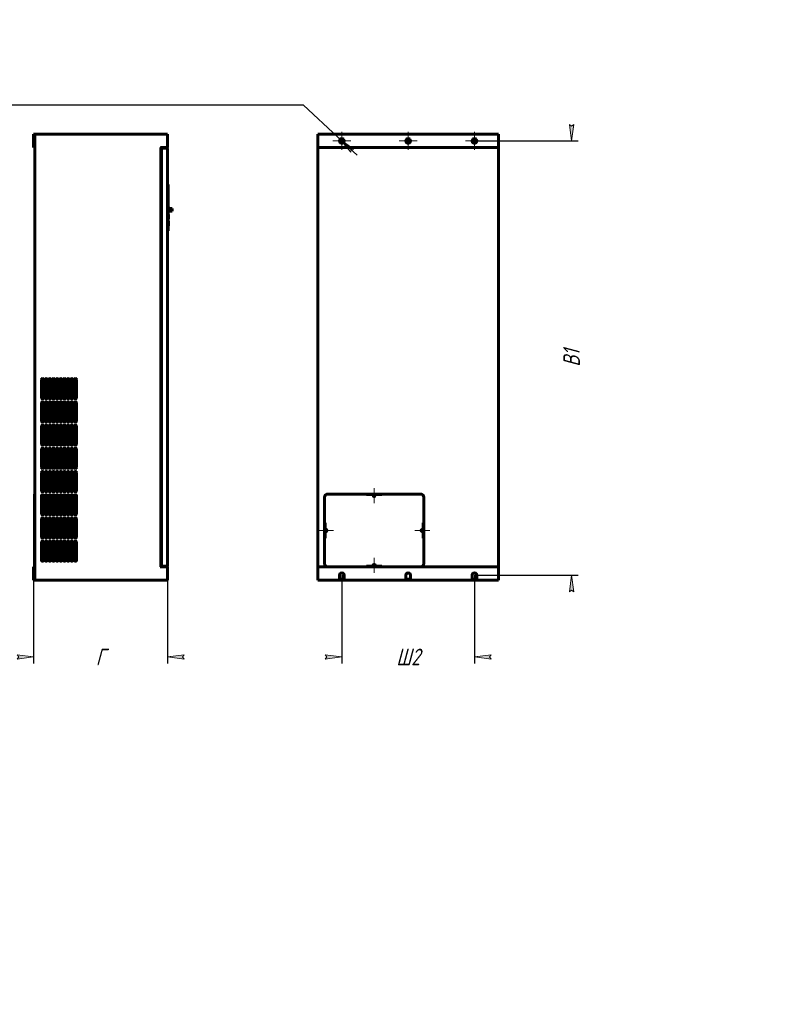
# Model space of a CAD drawing. Header units: millimetres. Extents: x 0 to 420, y 0 to 297.
# Tile 2 of 2: x 189 to 420, y 0 to 297. Entities that reach past the tile are written whole.
import ezdxf

# ---------------------------------------------------------------- set-up
doc = ezdxf.new("R2010")
doc.units = ezdxf.units.MM
for name, pattern in [('K5LT_AXLED', [12, 7.5, -1.5, 1.5, -1.5]), ('K5LT_BASIC', [0]), ('K5LT_THIN', [0])]:
    doc.linetypes.add(name, pattern=pattern)
doc.layers.add('Системный слой', color=7, linetype='Continuous')
doc.styles.add('KDIMTEXTSTYLE', font='GOST_AU.SHX', dxfattribs={"width": 0.96, "oblique": 15, "height": 5})
doc.dimstyles.new('KDIMSTYLE (0.10)', dxfattribs={"dimtxt": 5, "dimasz": 1, "dimexe": 2, "dimexo": 0, "dimgap": 1, "dimtad": 1, "dimlfac": 10, "dimtxsty": 'KDIMTEXTSTYLE', "dimsah": 1, "dimcen": 0, "dimdle": 1, "dimadec": 0, "dimazin": 0, "dimtfac": 0.667, "dimtmove": 0, "dimatfit": 3, "dimfxl": 1, "dimtvp": 1, "dimtolj": 1, "dimtzin": 0, "dimarcsym": 0})

# ---------------------------------------------------------------- blocks, each defined once
blk = doc.blocks.new('KDIMARROW_01')
at = {"layer": 'Системный слой'}
blk.add_hatch(color=0, dxfattribs=at).paths.add_polyline_path([(0, 0), (-5, 0.66), (-4.5, 0), (-5, -0.66)])
at = {"layer": 'Системный слой', "color": 0, "linetype": 'K5LT_THIN', "lineweight": 18}
for p, q in [((-4.5, 0), (-5, 0.66)), ((-5, 0.66), (0, 0)), ((0, 0), (-5, -0.66)), ((-5, -0.66), (-4.5, 0)), ((0, 0), (-1, 0))]:
    blk.add_line(p, q, dxfattribs=at)
blk = doc.blocks.new('U24')
at = {"layer": 'Системный слой', "color": 150, "linetype": 'K5LT_BASIC', "lineweight": 60, "true_color": 0x0080ff}
for p, q in [((286.96, 128.23), (285.56, 128.23)), ((306.96, 128.23), (305.56, 128.23)), ((326.96, 128.23), (325.56, 128.23))]:
    blk.add_line(p, q, dxfattribs=at)
blk = doc.blocks.new('U25')
at = {"layer": 'Системный слой', "color": 7, "linetype": 'K5LT_THIN', "lineweight": 18}
for p, q in [((285.56, 128.48), (286.96, 128.48)), ((305.56, 128.48), (306.96, 128.48)), ((325.56, 128.48), (326.96, 128.48))]:
    blk.add_line(p, q, dxfattribs=at)
blk = doc.blocks.new('U26')
at = {"layer": 'Системный слой', "color": 7, "linetype": 'K5LT_THIN', "lineweight": 18}
for p, q in [((285.56, 128.18), (286.96, 128.18)), ((305.56, 128.18), (306.96, 128.18)), ((325.56, 128.18), (326.96, 128.18))]:
    blk.add_line(p, q, dxfattribs=at)
blk = doc.blocks.new('U27')
at = {"layer": 'Системный слой', "color": 150, "linetype": 'K5LT_BASIC', "lineweight": 60, "true_color": 0x0080ff}
for p, q in [((285.56, 128.13), (286.96, 128.13)), ((305.56, 128.13), (306.96, 128.13)), ((325.56, 128.13), (326.96, 128.13))]:
    blk.add_line(p, q, dxfattribs=at)
blk = doc.blocks.new('U28')
at = {"layer": 'Системный слой', "color": 150, "linetype": 'K5LT_BASIC', "lineweight": 60, "true_color": 0x0080ff}
for p, q in [((285.56, 127.93), (286.96, 127.93)), ((305.56, 127.93), (306.96, 127.93)), ((325.56, 127.93), (326.96, 127.93))]:
    blk.add_line(p, q, dxfattribs=at)
blk = doc.blocks.new('U29')
at = {"layer": 'Системный слой', "color": 30, "linetype": 'K5LT_AXLED', "lineweight": 18, "true_color": 0xff8000}
for q in [(286.26, 263.13), (283.56, 260.43), (288.96, 260.43), (286.26, 257.73)]:
    blk.add_line((286.26, 260.43), q, dxfattribs=at)
blk = doc.blocks.new('U30')
at = {"layer": 'Системный слой', "color": 30, "linetype": 'K5LT_AXLED', "lineweight": 18, "true_color": 0xff8000}
for q in [(306.26, 263.13), (303.56, 260.43), (308.96, 260.43), (306.26, 257.73)]:
    blk.add_line((306.26, 260.43), q, dxfattribs=at)
blk = doc.blocks.new('U31')
at = {"layer": 'Системный слой', "color": 30, "linetype": 'K5LT_AXLED', "lineweight": 18, "true_color": 0xff8000}
for q in [(326.26, 263.13), (323.56, 260.43), (328.96, 260.43), (326.26, 257.73)]:
    blk.add_line((326.26, 260.43), q, dxfattribs=at)
blk = doc.blocks.new('KDIMARROW_02')
at = {"layer": 'Системный слой'}
blk.add_hatch(color=0, dxfattribs=at).paths.add_polyline_path([(4.5, 0), (5, 0.66), (0, 0), (5, -0.66)])
at = {"layer": 'Системный слой', "color": 0, "linetype": 'K5LT_THIN', "lineweight": 18}
for p, q in [((0, 0), (-1, 0)), ((5, 0.66), (0, 0)), ((0, 0), (5, -0.66)), ((0, 0), (7, 0)), ((4.5, 0), (5, 0.66)), ((5, -0.66), (4.5, 0))]:
    blk.add_line(p, q, dxfattribs=at)
blk = doc.blocks.new('U32')
at = {"layer": 'Системный слой', "color": 30, "linetype": 'K5LT_AXLED', "lineweight": 18, "true_color": 0xff8000}
for q in [(279.23, 142.93), (281.51, 145.2), (283.78, 142.93), (281.51, 140.65)]:
    blk.add_line((281.51, 142.93), q, dxfattribs=at)
blk = doc.blocks.new('U33')
at = {"layer": 'Системный слой', "color": 30, "linetype": 'K5LT_AXLED', "lineweight": 18, "true_color": 0xff8000}
for q in [(296.01, 134.7), (293.73, 132.43), (298.28, 132.43), (296.01, 130.15)]:
    blk.add_line((296.01, 132.43), q, dxfattribs=at)
blk = doc.blocks.new('U34')
at = {"layer": 'Системный слой', "color": 30, "linetype": 'K5LT_AXLED', "lineweight": 18, "true_color": 0xff8000}
for q in [(296.01, 155.7), (293.73, 153.43), (298.28, 153.43), (296.01, 151.15)]:
    blk.add_line((296.01, 153.43), q, dxfattribs=at)
blk = doc.blocks.new('U35')
at = {"layer": 'Системный слой', "color": 30, "linetype": 'K5LT_AXLED', "lineweight": 18, "true_color": 0xff8000}
for q in [(308.23, 142.93), (310.51, 145.2), (312.78, 142.93), (310.51, 140.65)]:
    blk.add_line((310.51, 142.93), q, dxfattribs=at)

msp = doc.modelspace()

# ---------------------------------------------------------------- linework, layer by layer
at = {"layer": 'Системный слой', "color": 150, "linetype": 'K5LT_BASIC', "lineweight": 60, "true_color": 0x0080ff}
for p, q in [((193.3135, 262.4257), (193.7135, 262.4257)), ((193.3135, 262.4257), (193.3135, 258.4257)), ((193.7135, 262.4257), (193.7135, 258.4257)), ((193.9635, 262.4257), (193.7135, 262.4257)), ((233.7135, 262.4257), (193.9635, 262.4257)), ((233.7135, 258.4257), (233.7135, 262.4257)), ((233.7135, 261.849), (233.7145, 261.849)), ((233.7135, 261.7303), (233.7145, 261.7303)), ((233.7145, 261.849), (233.7145, 261.849)), ((233.7145, 261.849), (233.7145, 261.7895)), ((233.7145, 261.7895), (233.7145, 261.7303)), ((233.7145, 261.7303), (233.7145, 259.1463)), ((279.0074, 262.4257), (333.5074, 262.4257)), ((279.0074, 258.4257), (279.0074, 262.4257)), ((333.5074, 262.4257), (333.5074, 258.4257)), ((193.3135, 258.4257), (193.7135, 258.4257)), ((193.7135, 131.9257), (193.7135, 258.4257)), ((233.7135, 258.4257), (231.7135, 258.4257)), ((231.7135, 258.4257), (231.7135, 258.3757)), ((233.7135, 259.1463), (233.7145, 259.1463)), ((233.7135, 259.0051), (233.7145, 259.0051)), ((233.7145, 259.1463), (233.7145, 259.0998)), ((233.7145, 259.0998), (233.7145, 259.0055)), ((233.7145, 259.0055), (233.7145, 259.0051)), ((333.5074, 258.4257), (279.0074, 258.4257)), ((279.0074, 131.9257), (279.0074, 258.4257)), ((333.5074, 258.4257), (333.5074, 131.9257)), ((231.7135, 258.3757), (231.4635, 258.3757)), ((231.7135, 258.3757), (231.7135, 131.9757)), ((231.8635, 132.1257), (231.8635, 258.2257)), ((233.4735, 258.2257), (231.8635, 258.2257)), ((233.7135, 257.9857), (233.7135, 132.3657)), ((231.8035, 247.0257), (231.8035, 243.2757)), ((231.8635, 247.0257), (231.8035, 247.0257)), ((233.7135, 247.3157), (233.8735, 247.3157)), ((233.8735, 247.3157), (233.8735, 233.2657)), ((233.8735, 245.0857), (233.9005, 245.0857)), ((233.9005, 245.0857), (233.9005, 233.9857)), ((231.8635, 243.2757), (231.8035, 243.2757)), ((231.8035, 242.6457), (231.8035, 243.2757)), ((231.8035, 242.6457), (231.8035, 236.2657)), ((231.8035, 242.6457), (231.8635, 242.6457)), ((231.8035, 240.0757), (231.7135, 240.0757)), ((231.8035, 239.5257), (231.7135, 239.5257)), ((231.8035, 239.3707), (231.7135, 239.3707)), ((231.8035, 237.7507), (231.7135, 237.7507)), ((231.8035, 237.6457), (231.7135, 237.6457)), ((233.9005, 240.3857), (233.9405, 240.3857)), ((233.9005, 238.9857), (233.9405, 238.9857)), ((233.9005, 238.2857), (233.9405, 238.2857)), ((233.9405, 240.3857), (233.9405, 240.2857)), ((233.9405, 240.2857), (233.9405, 239.0857)), ((233.9405, 240.2617), (234.1505, 240.1357)), ((233.9405, 239.1097), (234.1505, 239.2357)), ((233.9405, 239.0857), (233.9405, 238.9857)), ((233.9405, 238.2857), (233.9405, 238.1857)), ((233.9405, 238.1857), (233.9405, 236.9857)), ((234.1505, 240.1357), (234.1505, 239.2357)), ((234.1505, 240.1357), (235.0505, 240.0857)), ((234.1505, 239.2357), (235.0505, 239.2857)), ((235.0505, 240.0857), (235.0505, 239.2857)), ((231.8035, 237.0957), (231.7135, 237.0957)), ((231.8635, 236.2657), (231.8035, 236.2657)), ((231.8035, 235.6357), (231.8035, 236.2657)), ((231.8035, 235.6357), (231.8035, 233.5557)), ((231.8035, 235.6357), (231.8635, 235.6357)), ((233.9005, 236.8857), (233.9405, 236.8857)), ((233.9005, 236.1857), (233.9405, 236.1857)), ((233.9005, 234.7857), (233.9405, 234.7857)), ((233.9405, 236.9857), (233.9405, 236.8857)), ((233.9405, 236.1857), (233.9405, 236.0857)), ((233.9405, 236.0857), (233.9405, 234.8857)), ((233.9405, 234.8857), (233.9405, 234.7857)), ((231.8635, 233.5557), (231.8035, 233.5557)), ((233.7135, 233.2657), (233.8735, 233.2657)), ((233.8735, 233.9857), (233.9005, 233.9857)), ((195.7135, 188.4257), (195.7135, 182.9257)), ((196.3135, 182.9257), (196.3135, 188.4257)), ((196.8135, 188.4257), (196.8135, 182.9257)), ((197.4135, 182.9257), (197.4135, 188.4257)), ((197.9135, 188.4257), (197.9135, 182.9257)), ((198.5135, 182.9257), (198.5135, 188.4257)), ((199.0135, 188.4257), (199.0135, 182.9257)), ((199.6135, 182.9257), (199.6135, 188.4257)), ((200.1135, 188.4257), (200.1135, 182.9257)), ((200.7135, 182.9257), (200.7135, 188.4257)), ((201.2135, 188.4257), (201.2135, 182.9257)), ((201.8135, 182.9257), (201.8135, 188.4257)), ((202.3135, 188.4257), (202.3135, 182.9257)), ((202.9135, 182.9257), (202.9135, 188.4257)), ((203.4135, 188.4257), (203.4135, 182.9257)), ((204.0135, 182.9257), (204.0135, 188.4257)), ((204.5135, 188.4257), (204.5135, 182.9257)), ((205.1135, 182.9257), (205.1135, 188.4257)), ((205.6135, 188.4257), (205.6135, 182.9257)), ((206.2135, 182.9257), (206.2135, 188.4257)), ((195.7135, 181.4257), (195.7135, 175.9257)), ((196.3135, 175.9257), (196.3135, 181.4257)), ((196.8135, 181.4257), (196.8135, 175.9257)), ((197.4135, 175.9257), (197.4135, 181.4257)), ((197.9135, 181.4257), (197.9135, 175.9257)), ((198.5135, 175.9257), (198.5135, 181.4257)), ((199.0135, 181.4257), (199.0135, 175.9257)), ((199.6135, 175.9257), (199.6135, 181.4257)), ((200.1135, 181.4257), (200.1135, 175.9257)), ((200.7135, 175.9257), (200.7135, 181.4257)), ((201.2135, 181.4257), (201.2135, 175.9257)), ((201.8135, 175.9257), (201.8135, 181.4257)), ((202.3135, 181.4257), (202.3135, 175.9257)), ((202.9135, 175.9257), (202.9135, 181.4257)), ((203.4135, 181.4257), (203.4135, 175.9257)), ((204.0135, 175.9257), (204.0135, 181.4257)), ((204.5135, 181.4257), (204.5135, 175.9257)), ((205.1135, 175.9257), (205.1135, 181.4257)), ((205.6135, 181.4257), (205.6135, 175.9257)), ((206.2135, 175.9257), (206.2135, 181.4257)), ((195.7135, 174.4257), (195.7135, 168.9257)), ((196.3135, 168.9257), (196.3135, 174.4257)), ((196.8135, 174.4257), (196.8135, 168.9257)), ((197.4135, 168.9257), (197.4135, 174.4257)), ((197.9135, 174.4257), (197.9135, 168.9257)), ((198.5135, 168.9257), (198.5135, 174.4257)), ((199.0135, 174.4257), (199.0135, 168.9257)), ((199.6135, 168.9257), (199.6135, 174.4257)), ((200.1135, 174.4257), (200.1135, 168.9257)), ((200.7135, 168.9257), (200.7135, 174.4257)), ((201.2135, 174.4257), (201.2135, 168.9257)), ((201.8135, 168.9257), (201.8135, 174.4257)), ((202.3135, 174.4257), (202.3135, 168.9257)), ((202.9135, 168.9257), (202.9135, 174.4257)), ((203.4135, 174.4257), (203.4135, 168.9257)), ((204.0135, 168.9257), (204.0135, 174.4257)), ((204.5135, 174.4257), (204.5135, 168.9257)), ((205.1135, 168.9257), (205.1135, 174.4257)), ((205.6135, 174.4257), (205.6135, 168.9257)), ((206.2135, 168.9257), (206.2135, 174.4257)), ((195.7135, 167.4257), (195.7135, 161.9257)), ((196.3135, 161.9257), (196.3135, 167.4257)), ((196.8135, 167.4257), (196.8135, 161.9257)), ((197.4135, 161.9257), (197.4135, 167.4257)), ((197.9135, 167.4257), (197.9135, 161.9257)), ((198.5135, 161.9257), (198.5135, 167.4257)), ((199.0135, 167.4257), (199.0135, 161.9257)), ((199.6135, 161.9257), (199.6135, 167.4257)), ((200.1135, 167.4257), (200.1135, 161.9257)), ((200.7135, 161.9257), (200.7135, 167.4257)), ((201.2135, 167.4257), (201.2135, 161.9257)), ((201.8135, 161.9257), (201.8135, 167.4257)), ((202.3135, 167.4257), (202.3135, 161.9257)), ((202.9135, 161.9257), (202.9135, 167.4257)), ((203.4135, 167.4257), (203.4135, 161.9257)), ((204.0135, 161.9257), (204.0135, 167.4257)), ((204.5135, 167.4257), (204.5135, 161.9257)), ((205.1135, 161.9257), (205.1135, 167.4257)), ((205.6135, 167.4257), (205.6135, 161.9257)), ((206.2135, 161.9257), (206.2135, 167.4257)), ((195.7135, 160.4257), (195.7135, 154.9257)), ((196.3135, 154.9257), (196.3135, 160.4257)), ((196.8135, 160.4257), (196.8135, 154.9257)), ((197.4135, 154.9257), (197.4135, 160.4257)), ((197.9135, 160.4257), (197.9135, 154.9257)), ((198.5135, 154.9257), (198.5135, 160.4257)), ((199.0135, 160.4257), (199.0135, 154.9257)), ((199.6135, 154.9257), (199.6135, 160.4257)), ((200.1135, 160.4257), (200.1135, 154.9257)), ((200.7135, 154.9257), (200.7135, 160.4257)), ((201.2135, 160.4257), (201.2135, 154.9257)), ((201.8135, 154.9257), (201.8135, 160.4257)), ((202.3135, 160.4257), (202.3135, 154.9257)), ((202.9135, 154.9257), (202.9135, 160.4257)), ((203.4135, 160.4257), (203.4135, 154.9257)), ((204.0135, 154.9257), (204.0135, 160.4257)), ((204.5135, 160.4257), (204.5135, 154.9257)), ((205.1135, 154.9257), (205.1135, 160.4257)), ((205.6135, 160.4257), (205.6135, 154.9257)), ((206.2135, 154.9257), (206.2135, 160.4257)), ((193.5635, 153.9257), (193.5635, 152.9257)), ((193.5635, 153.9257), (193.7135, 153.9257)), ((193.5635, 152.9257), (193.5635, 132.9257)), ((195.7135, 153.4257), (195.7135, 147.9257)), ((196.3135, 147.9257), (196.3135, 153.4257)), ((196.8135, 153.4257), (196.8135, 147.9257)), ((197.4135, 147.9257), (197.4135, 153.4257)), ((197.9135, 153.4257), (197.9135, 147.9257)), ((198.5135, 147.9257), (198.5135, 153.4257)), ((199.0135, 153.4257), (199.0135, 147.9257)), ((199.6135, 147.9257), (199.6135, 153.4257)), ((200.1135, 153.4257), (200.1135, 147.9257)), ((200.7135, 147.9257), (200.7135, 153.4257)), ((201.2135, 153.4257), (201.2135, 147.9257)), ((201.8135, 147.9257), (201.8135, 153.4257)), ((202.3135, 153.4257), (202.3135, 147.9257)), ((202.9135, 147.9257), (202.9135, 153.4257)), ((203.4135, 153.4257), (203.4135, 147.9257)), ((204.0135, 147.9257), (204.0135, 153.4257)), ((204.5135, 153.4257), (204.5135, 147.9257)), ((205.1135, 147.9257), (205.1135, 153.4257)), ((205.6135, 153.4257), (205.6135, 147.9257)), ((206.2135, 147.9257), (206.2135, 153.4257)), ((281.0074, 132.9257), (281.0074, 152.9257)), ((282.0074, 153.9257), (310.0074, 153.9257)), ((311.0074, 152.9257), (311.0074, 132.9257)), ((195.7135, 146.4257), (195.7135, 140.9257)), ((196.3135, 140.9257), (196.3135, 146.4257)), ((196.8135, 146.4257), (196.8135, 140.9257)), ((197.4135, 140.9257), (197.4135, 146.4257)), ((197.9135, 146.4257), (197.9135, 140.9257)), ((198.5135, 140.9257), (198.5135, 146.4257)), ((199.0135, 146.4257), (199.0135, 140.9257)), ((199.6135, 140.9257), (199.6135, 146.4257)), ((200.1135, 146.4257), (200.1135, 140.9257)), ((200.7135, 140.9257), (200.7135, 146.4257)), ((201.2135, 146.4257), (201.2135, 140.9257)), ((201.8135, 140.9257), (201.8135, 146.4257)), ((202.3135, 146.4257), (202.3135, 140.9257)), ((202.9135, 140.9257), (202.9135, 146.4257)), ((203.4135, 146.4257), (203.4135, 140.9257)), ((204.0135, 140.9257), (204.0135, 146.4257)), ((204.5135, 146.4257), (204.5135, 140.9257)), ((205.1135, 140.9257), (205.1135, 146.4257)), ((205.6135, 146.4257), (205.6135, 140.9257)), ((206.2135, 140.9257), (206.2135, 146.4257)), ((195.7135, 139.4257), (195.7135, 133.9257)), ((196.3135, 133.9257), (196.3135, 139.4257)), ((196.8135, 139.4257), (196.8135, 133.9257)), ((197.4135, 133.9257), (197.4135, 139.4257)), ((197.9135, 139.4257), (197.9135, 133.9257)), ((198.5135, 133.9257), (198.5135, 139.4257)), ((199.0135, 139.4257), (199.0135, 133.9257)), ((199.6135, 133.9257), (199.6135, 139.4257)), ((200.1135, 139.4257), (200.1135, 133.9257)), ((200.7135, 133.9257), (200.7135, 139.4257)), ((201.2135, 139.4257), (201.2135, 133.9257)), ((201.8135, 133.9257), (201.8135, 139.4257)), ((202.3135, 139.4257), (202.3135, 133.9257)), ((202.9135, 133.9257), (202.9135, 139.4257)), ((203.4135, 139.4257), (203.4135, 133.9257)), ((204.0135, 133.9257), (204.0135, 139.4257)), ((204.5135, 139.4257), (204.5135, 133.9257)), ((205.1135, 133.9257), (205.1135, 139.4257)), ((205.6135, 139.4257), (205.6135, 133.9257)), ((206.2135, 133.9257), (206.2135, 139.4257)), ((193.3135, 131.9257), (193.3135, 127.9257)), ((193.3135, 131.9257), (193.7135, 131.9257)), ((193.5635, 132.9257), (193.5635, 131.9257)), ((193.7135, 131.9257), (193.7135, 127.9257)), ((231.4635, 131.9757), (231.7135, 131.9757)), ((231.7135, 131.9757), (231.7135, 131.9257)), ((231.7135, 131.9257), (233.7135, 131.9257)), ((233.4735, 132.1257), (231.8635, 132.1257)), ((233.7135, 127.9257), (233.7135, 131.9257)), ((279.0074, 131.9257), (333.5074, 131.9257)), ((279.0074, 127.9257), (279.0074, 131.9257)), ((333.5074, 131.9257), (333.5074, 127.9257)), ((193.3135, 127.9257), (193.7135, 127.9257)), ((193.7135, 127.9257), (193.9635, 127.9257)), ((193.9635, 127.9257), (233.7135, 127.9257)), ((285.5574, 127.9257), (279.0074, 127.9257)), ((285.5574, 129.4257), (285.5574, 127.9257)), ((286.9574, 127.9257), (286.9574, 129.4257)), ((305.5574, 127.9257), (286.9574, 127.9257)), ((305.5574, 129.4257), (305.5574, 127.9257)), ((306.9574, 127.9257), (306.9574, 129.4257)), ((325.5574, 127.9257), (306.9574, 127.9257)), ((325.5574, 129.4257), (325.5574, 127.9257)), ((326.9574, 127.9257), (326.9574, 129.4257)), ((333.5074, 127.9257), (326.9574, 127.9257))]:
    msp.add_line(p, q, dxfattribs=at)
at = {"layer": 'Системный слой', "color": 7, "linetype": 'K5LT_THIN', "lineweight": 18}
for p, q in [((193.9635, 262.4257), (193.9635, 127.9257)), ((233.7135, 261.849), (233.7145, 261.849)), ((233.7135, 261.7895), (233.7145, 261.7895)), ((233.7135, 259.0998), (233.7145, 259.0998)), ((233.7135, 259.0055), (233.7145, 259.0055)), ((279.2574, 258.4257), (279.2574, 131.9257)), ((333.2574, 131.9257), (333.2574, 258.4257)), ((231.4635, 131.9757), (231.4635, 258.3757)), ((233.4735, 132.1257), (233.4735, 258.2257)), ((233.9005, 240.2857), (233.9405, 240.2857)), ((233.9005, 239.0857), (233.9405, 239.0857)), ((233.9005, 238.1857), (233.9405, 238.1857)), ((233.9005, 236.9857), (233.9405, 236.9857)), ((233.9005, 236.0857), (233.9405, 236.0857)), ((233.9005, 234.8857), (233.9405, 234.8857)), ((193.5635, 152.9257), (193.7135, 152.9257)), ((193.5635, 132.9257), (193.7135, 132.9257))]:
    msp.add_line(p, q, dxfattribs=at)
at = {"layer": 'Системный слой', "color": 150, "linetype": 'K5LT_BASIC', "lineweight": 60, "true_color": 0x0080ff}
for centre, radius in [((286.2574, 260.4257), 0.7), ((306.2574, 260.4257), 0.7), ((326.2574, 260.4257), 0.7), ((296.0074, 153.4257), 0.275), ((296.0074, 153.4257), 0.27), ((281.5074, 142.9257), 0.275), ((281.5074, 142.9257), 0.27), ((310.5074, 142.9257), 0.275), ((310.5074, 142.9257), 0.27), ((296.0074, 132.4257), 0.275), ((296.0074, 132.4257), 0.27)]:
    msp.add_circle(centre, radius, dxfattribs=at)
for centre, radius, start, end in [((233.4735, 257.9857), 0.24, 0, 90), ((233.4735, 257.9857), 0.24, 0, 90), ((196.0135, 188.4257), 0.3, 0, 180), ((197.1135, 188.4257), 0.3, 0, 180), ((198.2135, 188.4257), 0.3, 0, 180), ((199.3135, 188.4257), 0.3, 0, 180), ((200.4135, 188.4257), 0.3, 0, 180), ((201.5135, 188.4257), 0.3, 0, 180), ((202.6135, 188.4257), 0.3, 0, 180), ((203.7135, 188.4257), 0.3, 0, 180), ((204.8135, 188.4257), 0.3, 0, 180), ((205.9135, 188.4257), 0.3, 0, 180), ((196.0135, 182.9257), 0.3, 180, 0), ((196.0135, 181.4257), 0.3, 0, 180), ((197.1135, 182.9257), 0.3, 180, 0), ((197.1135, 181.4257), 0.3, 0, 180), ((198.2135, 182.9257), 0.3, 180, 0), ((198.2135, 181.4257), 0.3, 0, 180), ((199.3135, 182.9257), 0.3, 180, 0), ((199.3135, 181.4257), 0.3, 0, 180), ((200.4135, 182.9257), 0.3, 180, 0), ((200.4135, 181.4257), 0.3, 0, 180), ((201.5135, 182.9257), 0.3, 180, 0), ((201.5135, 181.4257), 0.3, 0, 180), ((202.6135, 182.9257), 0.3, 180, 0), ((202.6135, 181.4257), 0.3, 0, 180), ((203.7135, 182.9257), 0.3, 180, 0), ((203.7135, 181.4257), 0.3, 0, 180), ((204.8135, 182.9257), 0.3, 180, 0), ((204.8135, 181.4257), 0.3, 0, 180), ((205.9135, 182.9257), 0.3, 180, 0), ((205.9135, 181.4257), 0.3, 0, 180), ((196.0135, 175.9257), 0.3, 180, 0), ((197.1135, 175.9257), 0.3, 180, 0), ((198.2135, 175.9257), 0.3, 180, 0), ((199.3135, 175.9257), 0.3, 180, 0), ((200.4135, 175.9257), 0.3, 180, 0), ((201.5135, 175.9257), 0.3, 180, 0), ((202.6135, 175.9257), 0.3, 180, 0), ((203.7135, 175.9257), 0.3, 180, 0), ((204.8135, 175.9257), 0.3, 180, 0), ((205.9135, 175.9257), 0.3, 180, 0), ((196.0135, 174.4257), 0.3, 0, 180), ((197.1135, 174.4257), 0.3, 0, 180), ((198.2135, 174.4257), 0.3, 0, 180), ((199.3135, 174.4257), 0.3, 0, 180), ((200.4135, 174.4257), 0.3, 0, 180), ((201.5135, 174.4257), 0.3, 0, 180), ((202.6135, 174.4257), 0.3, 0, 180), ((203.7135, 174.4257), 0.3, 0, 180), ((204.8135, 174.4257), 0.3, 0, 180), ((205.9135, 174.4257), 0.3, 0, 180), ((196.0135, 168.9257), 0.3, 180, 0), ((196.0135, 167.4257), 0.3, 0, 180), ((197.1135, 168.9257), 0.3, 180, 0), ((197.1135, 167.4257), 0.3, 0, 180), ((198.2135, 168.9257), 0.3, 180, 0), ((198.2135, 167.4257), 0.3, 0, 180), ((199.3135, 168.9257), 0.3, 180, 0), ((199.3135, 167.4257), 0.3, 0, 180), ((200.4135, 168.9257), 0.3, 180, 0), ((200.4135, 167.4257), 0.3, 0, 180), ((201.5135, 168.9257), 0.3, 180, 0), ((201.5135, 167.4257), 0.3, 0, 180), ((202.6135, 168.9257), 0.3, 180, 0), ((202.6135, 167.4257), 0.3, 0, 180), ((203.7135, 168.9257), 0.3, 180, 0), ((203.7135, 167.4257), 0.3, 0, 180), ((204.8135, 168.9257), 0.3, 180, 0), ((204.8135, 167.4257), 0.3, 0, 180), ((205.9135, 168.9257), 0.3, 180, 0), ((205.9135, 167.4257), 0.3, 0, 180), ((196.0135, 161.9257), 0.3, 180, 0), ((196.0135, 160.4257), 0.3, 0, 180), ((197.1135, 161.9257), 0.3, 180, 0), ((197.1135, 160.4257), 0.3, 0, 180), ((198.2135, 161.9257), 0.3, 180, 0), ((198.2135, 160.4257), 0.3, 0, 180), ((199.3135, 161.9257), 0.3, 180, 0), ((199.3135, 160.4257), 0.3, 0, 180), ((200.4135, 161.9257), 0.3, 180, 0), ((200.4135, 160.4257), 0.3, 0, 180), ((201.5135, 161.9257), 0.3, 180, 0), ((201.5135, 160.4257), 0.3, 0, 180), ((202.6135, 161.9257), 0.3, 180, 0), ((202.6135, 160.4257), 0.3, 0, 180), ((203.7135, 161.9257), 0.3, 180, 0), ((203.7135, 160.4257), 0.3, 0, 180), ((204.8135, 161.9257), 0.3, 180, 0), ((204.8135, 160.4257), 0.3, 0, 180), ((205.9135, 161.9257), 0.3, 180, 0), ((205.9135, 160.4257), 0.3, 0, 180), ((196.0135, 154.9257), 0.3, 180, 0), ((197.1135, 154.9257), 0.3, 180, 0), ((198.2135, 154.9257), 0.3, 180, 0), ((199.3135, 154.9257), 0.3, 180, 0), ((200.4135, 154.9257), 0.3, 180, 0), ((201.5135, 154.9257), 0.3, 180, 0), ((202.6135, 154.9257), 0.3, 180, 0), ((203.7135, 154.9257), 0.3, 180, 0), ((204.8135, 154.9257), 0.3, 180, 0), ((205.9135, 154.9257), 0.3, 180, 0), ((196.0135, 153.4257), 0.3, 0, 180), ((197.1135, 153.4257), 0.3, 0, 180), ((198.2135, 153.4257), 0.3, 0, 180), ((199.3135, 153.4257), 0.3, 0, 180), ((200.4135, 153.4257), 0.3, 0, 180), ((201.5135, 153.4257), 0.3, 0, 180), ((202.6135, 153.4257), 0.3, 0, 180), ((203.7135, 153.4257), 0.3, 0, 180), ((204.8135, 153.4257), 0.3, 0, 180), ((205.9135, 153.4257), 0.3, 0, 180), ((282.0074, 152.9257), 1, 90, 180), ((310.0074, 152.9257), 1, 0, 90), ((196.0135, 147.9257), 0.3, 180, 0), ((196.0135, 146.4257), 0.3, 0, 180), ((197.1135, 147.9257), 0.3, 180, 0), ((197.1135, 146.4257), 0.3, 0, 180), ((198.2135, 147.9257), 0.3, 180, 0), ((198.2135, 146.4257), 0.3, 0, 180), ((199.3135, 147.9257), 0.3, 180, 0), ((199.3135, 146.4257), 0.3, 0, 180), ((200.4135, 147.9257), 0.3, 180, 0), ((200.4135, 146.4257), 0.3, 0, 180), ((201.5135, 147.9257), 0.3, 180, 0), ((201.5135, 146.4257), 0.3, 0, 180), ((202.6135, 147.9257), 0.3, 180, 0), ((202.6135, 146.4257), 0.3, 0, 180), ((203.7135, 147.9257), 0.3, 180, 0), ((203.7135, 146.4257), 0.3, 0, 180), ((204.8135, 147.9257), 0.3, 180, 0), ((204.8135, 146.4257), 0.3, 0, 180), ((205.9135, 147.9257), 0.3, 180, 0), ((205.9135, 146.4257), 0.3, 0, 180), ((196.0135, 140.9257), 0.3, 180, 0), ((196.0135, 139.4257), 0.3, 0, 180), ((197.1135, 140.9257), 0.3, 180, 0), ((197.1135, 139.4257), 0.3, 0, 180), ((198.2135, 140.9257), 0.3, 180, 0), ((198.2135, 139.4257), 0.3, 0, 180), ((199.3135, 140.9257), 0.3, 180, 0), ((199.3135, 139.4257), 0.3, 0, 180), ((200.4135, 140.9257), 0.3, 180, 0), ((200.4135, 139.4257), 0.3, 0, 180), ((201.5135, 140.9257), 0.3, 180, 0), ((201.5135, 139.4257), 0.3, 0, 180), ((202.6135, 140.9257), 0.3, 180, 0), ((202.6135, 139.4257), 0.3, 0, 180), ((203.7135, 140.9257), 0.3, 180, 0), ((203.7135, 139.4257), 0.3, 0, 180), ((204.8135, 140.9257), 0.3, 180, 0), ((204.8135, 139.4257), 0.3, 0, 180), ((205.9135, 140.9257), 0.3, 180, 0), ((205.9135, 139.4257), 0.3, 0, 180), ((196.0135, 133.9257), 0.3, 180, 0), ((197.1135, 133.9257), 0.3, 180, 0), ((198.2135, 133.9257), 0.3, 180, 0), ((199.3135, 133.9257), 0.3, 180, 0), ((200.4135, 133.9257), 0.3, 180, 0), ((201.5135, 133.9257), 0.3, 180, 0), ((202.6135, 133.9257), 0.3, 180, 0), ((203.7135, 133.9257), 0.3, 180, 0), ((204.8135, 133.9257), 0.3, 180, 0), ((205.9135, 133.9257), 0.3, 180, 0), ((233.4735, 132.3657), 0.24, 270, 0), ((233.4735, 132.3657), 0.24, 270, 0), ((282.0074, 132.9257), 1, 180, 270), ((310.0074, 132.9257), 1, 270, 0), ((286.2574, 129.4257), 0.7, 0, 180), ((306.2574, 129.4257), 0.7, 0, 180), ((326.2574, 129.4257), 0.7, 0, 180)]:
    msp.add_arc(centre, radius, start, end, dxfattribs=at)

# ---------------------------------------------------------------- block references
at = {"layer": 'Системный слой'}
for name in ['U29', 'U30', 'U31', 'U34', 'U32', 'U35', 'U33', 'U25', 'U24', 'U26', 'U27', 'U28']:
    msp.add_blockref(name, (0, 0), dxfattribs=at)

# ---------------------------------------------------------------- dimensions: what is measured, and where the dimension line sits
at = {"layer": 'Системный слой', "color": 7}
msp.add_diameter_dim(center=(286.2574, 260.4257), radius=0.7, location=(274.7043, 271.1901), text='\\H5.0;\\W0.965;\\Q15;\\H5.0;\\W0.965;\\Q15;\\Q15;d2', dimstyle='KDIMSTYLE (0.10)', override={"dimtih": 1, "dimtoh": 1, "dimblk1": 'KDIMARROW_02', "dimblk2": 'KDIMARROW_02', "dimclrt": 7, "dimtmove": 1, "dimatfit": 2, "dimtolj": 1}, dxfattribs=at).render()
msp.add_linear_dim(base=(355.5493, 129.4257), p1=(326.2574, 260.4257), p2=(326.2574, 129.4257), angle=90, location=(355.5493, 194.9257), text='\\H5.0;\\W0.965;\\Q15;\\H5.0;\\W0.965;\\Q15;\\Q15;В1', dimstyle='KDIMSTYLE (0.10)', override={"dimexo": 0, "dimblk1": 'KDIMARROW_01', "dimblk2": 'KDIMARROW_01', "dimse1": 0, "dimse2": 0, "dimclrt": 7, "dimtolj": 1}, dxfattribs=at).render()
for base, p1, p2, location, text in [((193.3135, 104.777), (233.7135, 128.8751), (193.3135, 128.8317), (213.5135, 104.777), '\\H5.0;\\W0.965;\\Q15;\\H5.0;\\W0.965;\\Q15;\\Q15;Г'), ((286.2574, 104.777), (326.2574, 129.4257), (286.2574, 129.4257), (306.2574, 104.777), '\\H5.0;\\W0.965;\\Q15;\\H5.0;\\W0.965;\\Q15;\\Q15;Ш2')]:
    msp.add_linear_dim(base=base, p1=p1, p2=p2, location=location, text=text, dimstyle='KDIMSTYLE (0.10)', override={"dimexo": 0, "dimblk1": 'KDIMARROW_01', "dimblk2": 'KDIMARROW_01', "dimse1": 0, "dimse2": 0, "dimclrt": 7, "dimtolj": 1}, dxfattribs=at).render()

doc.saveas('drawing.dxf')
